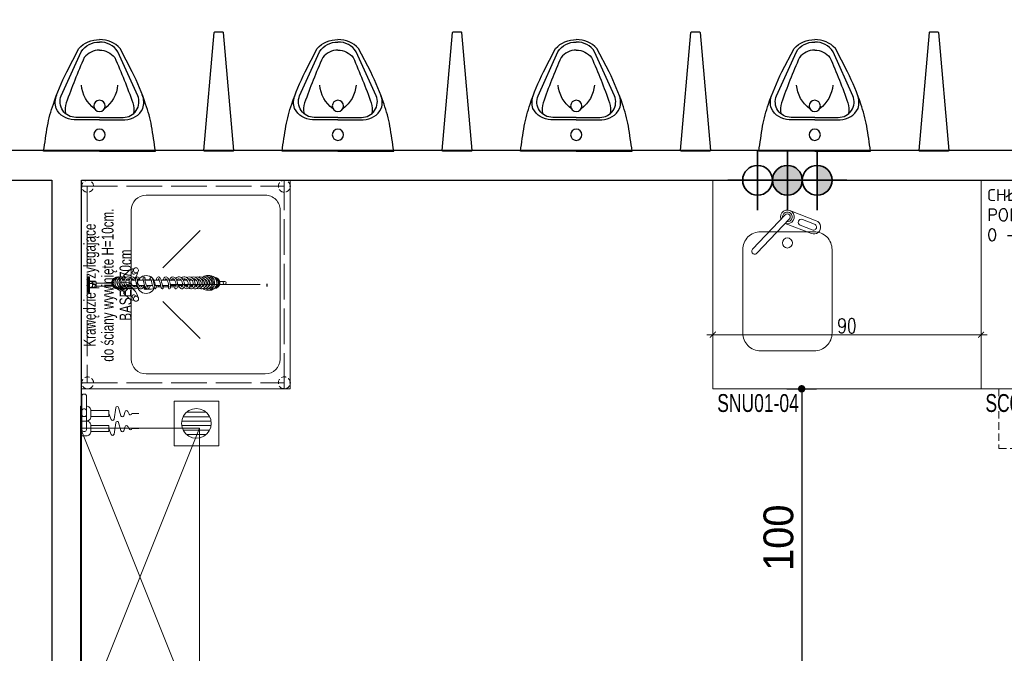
# Model space of a CAD drawing. Header units: millimetres. Extents: x 6161 to 8965, y -9035 to -5431.
# Tile 77 of 256: x 6767 to 7097, y -7177 to -6964. Entities that reach past the tile are written whole.
import ezdxf
from ezdxf.enums import TextEntityAlignment as Align

# ---------------------------------------------------------------- set-up
doc = ezdxf.new("R2010")
doc.units = ezdxf.units.MM
for name, pattern in [('ACAD_ISO02W100', [15, 12, -3]), ('Achse', [2.3, 0, -0.8, 1.5, 0]), ('HIDDEN', [0.375, 0.25, -0.125])]:
    doc.linetypes.add(name, pattern=pattern)
for name, color, linetype, lineweight in [('-AGP1_ARMATURA', 132, 'Continuous', 15), ('CHLODNICTWO', 94, 'Continuous', 20), ('Instalacje elektryczne', 1, 'Continuous', 20), ('Instalacje Wod-Kan', 92, 'Continuous', 35), ('K-ko opis', 7, 'Continuous', 15), ('K-ko sanitarne', 4, 'Continuous', 18), ('K-ko wyposażenie', 143, 'Continuous', 20)]:
    doc.layers.add(name, color=color, linetype=linetype, lineweight=lineweight)
for name, color, linetype in [('Indeksy_urządzeń_gastronomicznych', 242, 'Continuous'), ('Urządzenia', 100, 'Continuous'), ('Wyposazenie Wew - Urzadzenia Sanitarne', 6, 'Continuous'), ('Ściany', 7, 'Continuous')]:
    doc.layers.add(name, color=color, linetype=linetype)
doc.styles.add('Arch-Dim', font='romans.shx', dxfattribs={"width": 0.75})
doc.styles.add('JACEK_07', font='SIMPLEX.SHX', dxfattribs={"width": 0.7})
doc.styles.add('PL_D50', font='GOTHIC.TTF', dxfattribs={"height": 10})
doc.styles.get("Standard").update_dxf_attribs({"font": 'arial.ttf'})
doc.styles.add('text', font='romans.shx')
doc.dimstyles.new('PLANCO D50', dxfattribs={"dimscale": 0.5, "dimtxt": 10, "dimasz": 5, "dimexe": 10, "dimexo": 15, "dimgap": 5, "dimtad": 1, "dimdec": 0, "dimrnd": 0.5, "dimzin": 12, "dimtxsty": 'PL_D50', "dimblk": 'DOT', "dimcen": 1.25, "dimadec": 0, "dimazin": 0, "dimtfac": 1, "dimtdec": 0, "dimtmove": 1, "dimatfit": 3, "dimldrblk": 'DOT', "dimfxl": 0, "dimarcsym": 0})
doc.dimstyles.new('wymiary 10', dxfattribs={"dimscale": 2, "dimtxt": 2.5, "dimasz": 1, "dimexe": 1, "dimexo": 2.5, "dimgap": 0.25, "dimtad": 1, "dimdec": 1, "dimzin": 9, "dimtxsty": 'Arch-Dim', "dimblk": 'ARCHTICK', "dimcen": 1, "dimdle": 1, "dimclrd": 256, "dimclre": 256, "dimclrt": 256, "dimadec": 0, "dimazin": 0, "dimtfac": 1, "dimtdec": 1, "dimtofl": 0, "dimtmove": 1, "dimatfit": 3, "dimldrblk": 'NONE', "dimfxl": 0, "dimtolj": 1, "dimtzin": 0, "dimarcsym": 0})

# ---------------------------------------------------------------- blocks, each defined once
blk = doc.blocks.new('Regał kuchnia REG01')
blk.add_lwpolyline([(0, 0), (100, 0), (100, -40), (0, -40), (0, 0), (100, -40), (100, 0), (0, -40)])
at = {"layer": 'Indeksy_urządzeń_gastronomicznych', "color": 242, "insert": (1.22, -42.53, 0), "char_height": 6, "width": 20.4806, "attachment_point": 1, "style": 'JACEK_07'}
blk.add_mtext('{\\fArial|b0|i0|c238|p34;REG01}', dxfattribs=at)
at = {"layer": 'Urządzenia', "color": 242, "insert": (10.16, -4.39), "char_height": 6, "width": 20.3159, "attachment_point": 5, "style": 'JACEK_07'}
blk.add_mtext('{\\T0.9;100x40}', dxfattribs=at)
blk = doc.blocks.new('1005')
at = {"layer": 'K-ko sanitarne'}
for p, q in [((7045.12, -3106.95), (7039.87, -3106.95)), ((7039.87, -3106.95), (7039.87, -3107.35)), ((7039.87, -3107.35), (7045.12, -3107.35)), ((7039.87, -3107.35), (7039.97, -3107.45)), ((7045.02, -3107.45), (7039.97, -3107.45)), ((7041.54, -3108.45), (7041.54, -3108.55)), ((7041.54, -3108.45), (7041.76, -3108.45)), ((7041.54, -3108.55), (7041.54, -3109.5)), ((7041.7, -3108.05), (7041.7, -3108.45)), ((7041.76, -3108.45), (7042.28, -3108.45)), ((7042.28, -3108.45), (7042.71, -3108.45)), ((7042.5, -3108.55), (7042.5, -3109.5)), ((7042.71, -3108.45), (7043.24, -3108.45)), ((7043.24, -3108.45), (7043.45, -3108.45)), ((7043.3, -3108.45), (7043.3, -3108.05)), ((7043.45, -3108.55), (7043.45, -3108.45)), ((7043.45, -3108.55), (7043.45, -3109.5)), ((7045.02, -3107.45), (7045.12, -3107.35)), ((7045.12, -3107.35), (7045.12, -3106.95)), ((7041.54, -3109.5), (7041.54, -3109.6)), ((7041.76, -3109.6), (7041.54, -3109.6)), ((7042.28, -3109.6), (7041.76, -3109.6)), ((7042, -3109.6), (7042, -3115.16)), ((7042.71, -3109.6), (7042.28, -3109.6)), ((7043.24, -3109.6), (7042.71, -3109.6)), ((7043, -3114.86), (7043, -3109.6)), ((7043.45, -3109.6), (7043.24, -3109.6)), ((7043.45, -3109.6), (7043.45, -3109.5)), ((7039.6, -3118.88), (7037.91, -3120.57)), ((7041.16, -3120.45), (7039.6, -3118.88)), ((7040.63, -3118.42), (7039.88, -3119.16)), ((7041.8, -3118.2), (7041.79, -3118.18)), ((7041.91, -3118.05), (7041.88, -3118.01)), ((7041.94, -3118.08), (7041.91, -3118.05)), ((7041.94, -3118.09), (7041.94, -3118.08)), ((7042.13, -3117.7), (7042.06, -3117.83)), ((7042.16, -3118.69), (7042.15, -3118.68)), ((7042.21, -3118.73), (7042.16, -3118.69)), ((7042.21, -3116.91), (7042.21, -3116.92)), ((7042.21, -3117.63), (7042.21, -3117.92)), ((7042.21, -3118.63), (7042.21, -3119.28)), ((7043.91, -3116.81), (7043.91, -3116.79)), ((7043.91, -3117.75), (7043.91, -3117.46)), ((7044.05, -3117.81), (7043.91, -3117.56)), ((7043.91, -3119.05), (7043.91, -3118.4)), ((7043.93, -3118.42), (7043.91, -3118.43)), ((7044.11, -3117.78), (7044.07, -3117.82)), ((7044.15, -3117.73), (7044.11, -3117.78)), ((7044.13, -3117.81), (7044.11, -3117.84)), ((7044.17, -3117.76), (7044.13, -3117.81)), ((7044.18, -3117.69), (7044.15, -3117.73)), ((7044.2, -3117.72), (7044.17, -3117.76)), ((7044.21, -3117.87), (7044.2, -3117.88)), ((7044.23, -3117.84), (7044.21, -3117.87)), ((7044.26, -3117.79), (7044.23, -3117.84)), ((7044.33, -3117.93), (7044.32, -3117.95)), ((7044.34, -3117.92), (7044.33, -3117.93)), ((7045.11, -3119.16), (7045.05, -3119.1)), ((7045.4, -3118.88), (7045.06, -3119.22)), ((7047.09, -3120.57), (7045.4, -3118.88)), ((7037.9, -3120.59), (7037.21, -3121.82)), ((7037.51, -3122.17), (7037.22, -3121.88)), ((7038.32, -3121.74), (7037.31, -3122.28)), ((7037.41, -3122.13), (7037.37, -3122.17)), ((7038.46, -3123.44), (7039.01, -3122.42)), ((7040.17, -3122.84), (7041.23, -3121.77)), ((7041.67, -3121.18), (7041.71, -3121.22)), ((7041.71, -3121.22), (7041.77, -3121.28)), ((7041.77, -3121.28), (7041.82, -3121.32)), ((7042.15, -3120.62), (7042.15, -3120.82)), ((7042.15, -3121.8), (7042.15, -3121.98)), ((7042.21, -3119.98), (7042.21, -3121.08)), ((7042.21, -3121.76), (7042.21, -3123.33)), ((7043.91, -3120.78), (7043.91, -3119.68)), ((7043.91, -3122.96), (7043.91, -3121.38)), ((7043.91, -3121.92), (7044.15, -3122.17)), ((7044.44, -3121.71), (7044.45, -3121.74)), ((7044.45, -3121.84), (7044.44, -3121.87)), ((7044.45, -3121.74), (7044.46, -3121.76)), ((7044.46, -3121.81), (7044.45, -3121.84)), ((7044.46, -3121.76), (7044.46, -3121.79)), ((7044.46, -3121.79), (7044.46, -3121.81)), ((7045.99, -3122.42), (7046.53, -3123.44)), ((7047.69, -3122.28), (7046.67, -3121.74)), ((7047.78, -3121.82), (7047.1, -3120.59)), ((7047.77, -3121.88), (7047.48, -3122.17)), ((7047.62, -3122.17), (7047.59, -3122.13)), ((7038.86, -3123.52), (7038.57, -3123.23)), ((7038.57, -3123.37), (7038.61, -3123.34)), ((7038.92, -3123.53), (7040.16, -3122.85)), ((7041.5, -3123.62), (7041.5, -3123.78)), ((7041.5, -3125.41), (7041.5, -3125.75)), ((7041.66, -3124.66), (7041.66, -3124.64)), ((7041.67, -3124.68), (7041.66, -3124.66)), ((7041.68, -3124.72), (7041.67, -3124.68)), ((7042.12, -3124.04), (7042.18, -3124.07)), ((7042.15, -3122.68), (7042.15, -3123.26)), ((7042.18, -3124.07), (7042.21, -3124.08)), ((7042.21, -3123.99), (7042.21, -3125.88)), ((7043.91, -3125.46), (7043.91, -3123.55)), ((7044.59, -3122.6), (7044.83, -3122.84)), ((7044.84, -3122.85), (7046.07, -3123.53)), ((7046.42, -3123.23), (7046.13, -3123.52)), ((7046.39, -3123.34), (7046.42, -3123.37)), ((7042.11, -3125.75), (7040.9, -3125.75)), ((7040.9, -3125.75), (7040.9, -3126.23)), ((7040.9, -3126.45), (7040.9, -3128.14)), ((7040.9, -3128.15), (7041.16, -3129.07)), ((7041.11, -3126.05), (7041.21, -3126.03)), ((7041.11, -3126.05), (7041.11, -3126.05)), ((7041.66, -3126.89), (7041.66, -3126.87)), ((7041.67, -3126.9), (7041.66, -3126.89)), ((7042.01, -3128.67), (7042.02, -3128.65)), ((7042.02, -3128.65), (7042.02, -3128.64)), ((7042.21, -3126.51), (7042.21, -3128.58)), ((7043.91, -3128.13), (7043.91, -3126.06)), ((7043.91, -3128.81), (7043.93, -3128.73)), ((7043.91, -3130.85), (7043.91, -3128.73)), ((7044.1, -3127.59), (7044.1, -3126.45)), ((7044.61, -3125.99), (7044.63, -3125.99)), ((7044.63, -3125.99), (7044.63, -3125.99)), ((7045, -3127.92), (7044.98, -3127.89)), ((7041.7, -3130.29), (7041.7, -3131.42)), ((7041.7, -3132.21), (7041.7, -3133.86)), ((7042.21, -3129.2), (7042.21, -3131.31)), ((7042.21, -3131.92), (7042.21, -3133.97)), ((7043.91, -3133.52), (7043.91, -3131.47)), ((7044.47, -3130.55), (7044.46, -3130.56)), ((7041.52, -3134.01), (7041.52, -3134.01)), ((7041.7, -3134.6), (7041.7, -3135.86)), ((7042.21, -3134.57), (7042.21, -3136.46)), ((7043.91, -3136.03), (7043.91, -3134.16)), ((7044.44, -3133), (7044.45, -3133.02)), ((7044.45, -3133.02), (7044.46, -3133.04)), ((7044.46, -3133.04), (7044.46, -3133.06)), ((7044.46, -3133.06), (7044.46, -3133.07)), ((7041.64, -3136.37), (7041.64, -3136.37)), ((7041.66, -3138.37), (7041.67, -3138.35)), ((7041.66, -3138.38), (7041.66, -3138.37)), ((7041.66, -3138.39), (7041.66, -3138.38)), ((7041.66, -3138.4), (7041.66, -3138.39)), ((7041.67, -3138.42), (7041.66, -3138.4)), ((7041.67, -3138.35), (7041.68, -3138.34)), ((7041.68, -3138.43), (7041.67, -3138.42)), ((7041.68, -3138.44), (7041.68, -3138.43)), ((7041.7, -3137.01), (7041.7, -3137.6)), ((7041.7, -3138.31), (7041.7, -3138.45)), ((7042.21, -3137.05), (7042.21, -3138.65)), ((7043.91, -3138.27), (7043.91, -3136.68)), ((7043.91, -3140.2), (7043.91, -3138.93)), ((7041.66, -3140.04), (7041.67, -3140)), ((7041.66, -3140.07), (7041.66, -3140.04)), ((7041.66, -3140.1), (7041.66, -3140.07)), ((7041.67, -3140), (7041.68, -3139.97)), ((7041.7, -3139.92), (7041.7, -3140.21)), ((7041.7, -3141.34), (7041.7, -3141.67)), ((7042.11, -3142.11), (7042.15, -3142.09)), ((7042.15, -3142.09), (7042.21, -3142.06)), ((7042.21, -3139.25), (7042.21, -3140.54)), ((7042.21, -3141.15), (7042.21, -3142.15)), ((7043.91, -3141.87), (7043.91, -3140.88)), ((7043.94, -3141.59), (7043.91, -3141.58)), ((7044.01, -3141.64), (7043.94, -3141.59)), ((7044.1, -3141.69), (7044.01, -3141.64)), ((7041.7, -3142.57), (7041.7, -3142.59)), ((7041.7, -3142.59), (7041.7, -3142.75)), ((7042.18, -3143.47), (7042.11, -3143.5)), ((7042.21, -3143.46), (7042.18, -3143.47)), ((7042.21, -3142.78), (7042.21, -3143.55)), ((7042.21, -3144.18), (7042.21, -3144.76)), ((7042.21, -3145.4), (7042.21, -3145.83)), ((7043.91, -3143.29), (7043.91, -3142.54)), ((7043.91, -3144.53), (7043.91, -3143.99)), ((7043.92, -3144.52), (7043.91, -3144.51)), ((7043.91, -3145.62), (7043.91, -3145.23)), ((7044.25, -3143.81), (7044.22, -3143.79)), ((7044.3, -3143.86), (7044.25, -3143.81)), ((7044.33, -3143.88), (7044.3, -3143.86)), ((7044.36, -3144.92), (7044.37, -3144.94)), ((7044.37, -3144.94), (7044.37, -3144.96)), ((7045, -3144.98), (7045, -3144.96)), ((7045.02, -3145.07), (7045, -3144.98)), ((7040.56, -3147.04), (7040.56, -3147.79)), ((7041.77, -3146.37), (7041.79, -3146.34)), ((7041.79, -3146.34), (7041.82, -3146.29)), ((7041.82, -3146.29), (7041.82, -3146.29)), ((7042.21, -3146.48), (7042.21, -3146.8)), ((7042.21, -3147.46), (7042.21, -3147.72)), ((7042.21, -3148.37), (7042.21, -3148.37)), ((7043.91, -3146.62), (7043.91, -3146.33)), ((7043.91, -3147.54), (7043.91, -3147.32)), ((7043.91, -3148.37), (7043.91, -3148.25)), ((7045.56, -3147.79), (7045.56, -3147.04)), ((7042.56, -3151.19), (7043.06, -3151.19)), ((7042.56, -3151.19), (7042.56, -3152.79)), ((7043.06, -3151.19), (7043.56, -3151.19)), ((7043.56, -3152.79), (7043.56, -3151.19))]:
    blk.add_line(p, q, dxfattribs=at)
blk.add_circle((7043.06, -3152.79), 0.5, dxfattribs=at)
for centre, radius, start, end in [((7041.1, -3108.05), 0.6, 0, 90), ((7042.19, -3109.64), 1.27, 109.857, 120.4576), ((7041.85, -3109.64), 1.27, 59.539, 70.1464), ((7043.14, -3109.64), 1.27, 109.857, 120.4576), ((7042.8, -3109.64), 1.27, 59.539, 70.1464), ((7043.9, -3108.05), 0.6, 90, 180), ((7042.19, -3108.4), 1.27, 239.539, 250.1464), ((7041.85, -3108.4), 1.27, 289.857, 300.4576), ((7043.14, -3108.4), 1.27, 239.539, 250.1464), ((7042.8, -3108.4), 1.27, 289.857, 300.4576), ((7043.06, -3116.86), 2, 359.2956, 182.1222), ((7043.12, -3117.22), 2.06, 129.9189, 184.8881), ((7043.14, -3117.57), 2.08, 118.0806, 187.0235), ((7043.07, -3116.95), 1.99, 358.2677, 150.1774), ((7043.09, -3117.13), 1.97, 356.7293, 130.9714), ((7043.12, -3117.41), 1.93, 354.5154, 120.0698), ((7042.5, -3118.25), 2.1, 133.0559, 190.1501), ((7042.5, -3118.25), 2.1, 133.0559, 190.1501), ((7039.23, -3118.79), 1.45, 343.823, 2.4233), ((7039.78, -3117.57), 1.2, 315, 320.0047), ((7042.5, -3118.25), 1.8, 143.0148, 218.9732), ((7043.1, -3116.99), 2.04, 149.4139, 183.0469), ((7043.17, -3118.08), 2.11, 89.9745, 189.685), ((7043.01, -3118.22), 1.95, 178.2294, 188.3514), ((7043.2, -3118.81), 2.13, 77.0967, 192.7531), ((7043.14, -3117.57), 2.08, 187.0205, 197.2243), ((7043.25, -3119.87), 2.21, 67.0666, 170.3783), ((7043.12, -3117.22), 2.06, 192.0076, 202.4809), ((7043.18, -3118.08), 1.52, 131.9849, 188.9144), ((7043.22, -3119.83), 1.57, 59.0666, 174.5031), ((7043.17, -3118.78), 1.51, 57.506, 158.2629), ((7043.17, -3118.08), 1.51, 214.556, 230.5647), ((7043.1, -3117), 1.44, 217.8485, 224.1226), ((7043.32, -3121.27), 2.29, 61.7104, 124.8145), ((7043.17, -3116.81), 1.54, 221.2185, 228.3027), ((7043.08, -3116.83), 1.42, 222.7894, 230.91), ((7043.14, -3118.02), 1.45, 56.1216, 132.3225), ((7043.21, -3117.82), 1.84, 350.8645, 91.1521), ((7043.33, -3118.42), 1.72, 345.8269, 78.4713), ((7043.18, -3117.75), 1.3, 304.3523, 319.6083), ((7043.26, -3117.8), 1.2, 349.0378, 55.0405), ((7043.32, -3118.45), 1.15, 24.0183, 54.7781), ((7043.54, -3119.26), 0.922, 357.574, 57.4176), ((7043.53, -3119.25), 1.52, 337.2817, 67.6142), ((7043.3, -3118.37), 1.16, 318.4244, 335.7389), ((7043.4, -3118.41), 1.06, 335.4957, 23.6849), ((7043.33, -3118.39), 1.73, 320.9827, 344.8464), ((7043.03, -3118.02), 2.03, 354.2886, 2.6336), ((7037.72, -3123.02), 0.85, 135, 315), ((7037.26, -3121.84), 0.05, 150.9454, 225), ((7037.44, -3122.24), 0.1, 135, 192.1617), ((7037.44, -3122.17), 0.05, 45, 135), ((7037.94, -3120.61), 0.05, 135, 150.9454), ((7038.54, -3122.21), 0.517, 335.6763, 114.3237), ((7043, -3121.06), 1.94, 120.7355, 185.2109), ((7042.99, -3119.76), 1.93, 172.1871, 199.6765), ((7042.41, -3122.63), 1.35, 148.4464, 232.2609), ((7042.78, -3121.02), 1.72, 187.3552, 209.9344), ((7043.41, -3123.36), 2.59, 99.3408, 146.2763), ((7043.04, -3119.76), 1.38, 176.4301, 208.4402), ((7042.98, -3121.03), 1.31, 121.6584, 196.0332), ((7042.53, -3122.62), 0.862, 162.8163, 241.3041), ((7043.17, -3120.68), 2.25, 229.1596, 244.6102), ((7043.21, -3123.07), 1.66, 105.0832, 154.6999), ((7043.14, -3118.8), 1.48, 199.2846, 209.0271), ((7043.19, -3118.74), 2.15, 229.9813, 242.8321), ((7043.12, -3119.71), 1.48, 208.5714, 231.786), ((7043.09, -3120.8), 1.52, 226.1247, 234.3239), ((7043.31, -3121.34), 1.76, 65.3332, 125.6056), ((7043.48, -3123.37), 2.03, 69.4829, 110.2153), ((7043.52, -3123), 2.25, 61.3777, 103.4875), ((7043.3, -3119.07), 1.21, 300.0621, 318.9712), ((7043.19, -3118.23), 1.95, 291.7408, 300.724), ((7043.03, -3118.24), 2.05, 295.4254, 300.8042), ((7043.28, -3119), 1.87, 289.5611, 308.5025), ((7043.33, -3119.87), 1.94, 287.3092, 300.1969), ((7043.72, -3121.48), 0.816, 283.1254, 331.9163), ((7043.65, -3121.4), 1.52, 279.6526, 330.9386), ((7043.79, -3120.36), 0.664, 336.2984, 66.9879), ((7044, -3121.94), 0.499, 26.926, 68.0947), ((7043.64, -3120.26), 0.839, 315.1546, 334.0494), ((7043.81, -3120.36), 1.24, 320.1543, 61.8652), ((7044.19, -3121.78), 0.864, 335.7393, 62.0388), ((7046.46, -3122.21), 0.517, 65.6763, 204.3237), ((7047.05, -3120.61), 0.05, 29.0546, 45), ((7047.55, -3122.17), 0.05, 45, 135), ((7047.55, -3122.24), 0.1, 347.8383, 45), ((7047.74, -3121.84), 0.05, 315, 29.0546), ((7047.27, -3123.02), 0.85, 0, 45), ((7038.5, -3123.3), 0.1, 257.8383, 315), ((7038.57, -3123.3), 0.05, 315, 45), ((7038.9, -3123.49), 0.05, 225, 299.0546), ((7040.13, -3122.8), 0.05, 299.0546, 315), ((7042.23, -3124.69), 1.18, 124.7052, 175.392), ((7042.1, -3124.57), 1.04, 181.4544, 240.056), ((7043.9, -3126.95), 3.99, 94.1321, 125.9213), ((7043.09, -3123.24), 2.69, 235.803, 250.846), ((7042.28, -3124.69), 0.624, 120.0571, 175.6075), ((7042.52, -3124.23), 0.971, 210.0599, 251.3238), ((7043.92, -3127.05), 3.5, 88.8144, 123.8288), ((7044, -3123.26), 1.85, 180, 183.0017), ((7044.75, -3132.34), 6.93, 90.1437, 108.0821), ((7043.92, -3125.03), 2.08, 66.0152, 98.3207), ((7043.7, -3122.08), 1.66, 277.2257, 292.8804), ((7043.77, -3122.46), 1.87, 274.3322, 306.0896), ((7042.5, -3125.75), 1.75, 10.5871, 36.2421), ((7044.02, -3124.69), 1.13, 66.4026, 91.662), ((7044.75, -3125.72), 0.306, 290.8045, 94.0771), ((7044.57, -3123.58), 0.49, 307.54, 66.689), ((7044.86, -3122.8), 0.05, 225, 240.9454), ((7046.09, -3123.49), 0.05, 240.9454, 315), ((7046.42, -3123.3), 0.05, 135, 225), ((7046.49, -3123.3), 0.1, 225, 282.1617), ((7047.27, -3123.02), 0.85, 225, 0), ((7041.18, -3126.34), 0.3, 102.3736, 204.3142), ((7042.5, -3125.75), 1.75, 204.3143, 215.5726), ((7040.95, -3128.14), 0.05, 180, 195.9454), ((7041.71, -3126.89), 0.648, 124.5709, 200.8811), ((7042.14, -3126.51), 1.2, 210.1806, 252.9297), ((7041.87, -3129.67), 0.921, 105.516, 145.8299), ((7041.28, -3126.32), 0.3, 25.2132, 102.3736), ((7043.54, -3129.33), 3.7, 104.7493, 126.3273), ((7047.28, -3144.78), 16.97, 102.7874, 109.493), ((7042.59, -3127.67), 1.22, 108.5388, 139.2642), ((7042.52, -3125.93), 1.29, 228.6318, 255.9362), ((7043.33, -3123.91), 4.05, 247.7037, 253.9361), ((7042.5, -3125.75), 1.05, 238.5908, 254.0454), ((7042.45, -3128.8), 0.455, 121.8338, 158.8961), ((7044.96, -3133.42), 7.44, 92.6522, 111.7676), ((-255927.28, 974199.44), 1012089.03, 285.05989603, 285.06001622), ((7042.4, -3122.65), 5.69, 281.4297, 292.0339), ((7044.14, -3123.2), 2.89, 265.4032, 284.3959), ((7042.5, -3125.75), 1.75, 323.7579, 348.6704), ((7042.09, -3138.72), 11.31, 77.6242, 80.7473), ((7044.43, -3128.46), 0.795, 46.64, 84.0215), ((7044.37, -3127.74), 0.833, 280.3064, 319.9496), ((7044.73, -3128.1), 0.326, 326.7904, 34.5702), ((7041.48, -3129.34), 0.415, 152.5285, 246.059), ((7041.41, -3131.85), 0.345, 94.0901, 187.4308), ((7041.38, -3131.83), 0.318, 191.5181, 248.4957), ((7042.95, -3124.8), 7.51, 257.009, 264.3555), ((7042.83, -3126.6), 3.47, 244.0436, 259.7447), ((7034.95, -3100.7), 31.46, 281.789, 286.0515), ((7035.08, -3101.28), 31.45, 281.825, 286.335), ((7043.07, -3131.93), 2.88, 102.105, 120.0852), ((7042.5, -3130), 0.85, 180, 250.15), ((7043.47, -3123.85), 5.7, 253.5441, 257.1969), ((7043.12, -3128.74), 2.26, 283.6983, 306.3741), ((7043.37, -3132.42), 2.68, 56.9221, 78.3219), ((7043.37, -3132.52), 2.19, 61.25, 75.6034), ((7043.15, -3134.58), 2.65, 54.3817, 73.3092), ((7043.26, -3129.04), 2.52, 285.1857, 310.7002), ((7044.56, -3130.59), 0.497, 313.7794, 57.323), ((7041.38, -3134.25), 0.32, 111.6718, 265.3126), ((7042.01, -3136.37), 2.53, 85.6224, 107.3445), ((7041.82, -3130.33), 4.27, 263.741, 284.4553), ((7041.69, -3130.43), 3.59, 267.2857, 278.0162), ((7041.6, -3128.38), 5.63, 276.0152, 295.5266), ((7041.68, -3128.71), 5.87, 281.8536, 298.2173), ((7043.59, -3133.74), 1.13, 41.3212, 73.8259), ((7043.07, -3136.53), 2.5, 53.684, 70.4677), ((7043.56, -3135.72), 0.98, 25.6275, 69.3138), ((7043.75, -3132.72), 0.793, 290.816, 333.5869), ((7043.93, -3135.37), 0.521, 303.8859, 8.4351), ((7043.96, -3132.87), 1.13, 296.0719, 344.4584), ((7043.8, -3135.28), 1.27, 302.0126, 353.2125), ((7043.98, -3135.42), 1.07, 359.5089, 57.9134), ((7044.29, -3133.07), 0.764, 352.4245, 58.4258), ((7041.52, -3136.46), 0.459, 128.0336, 247.1706), ((7041.76, -3138.39), 0.697, 147.9285, 244.5363), ((7042.34, -3138.93), 1.49, 95.242, 142.2105), ((7042.25, -3137.52), 1.75, 91.2832, 125.3688), ((7042.19, -3134.97), 2.09, 246.1277, 276.4631), ((7042.21, -3134.63), 1.84, 251.9197, 277.9229), ((7042.32, -3138.92), 0.866, 97.404, 137.6793), ((7042.37, -3137.54), 1.13, 232.8137, 273.7663), ((7042.4, -3138.42), 2.05, 95.2688, 104.8061), ((7042.18, -3132.93), 4.12, 273.3661, 303.7138), ((7042.52, -3136.1), 2.57, 268.251, 306.4667), ((7042.31, -3133.31), 3.14, 272.7997, 307.3586), ((7042.48, -3136.07), 3.2, 276.8849, 310.6863), ((7043.51, -3137.58), 0.966, 9.804, 65.32), ((7042.98, -3139.78), 2.28, 54.8037, 65.9885), ((7043.49, -3137.38), 0.964, 304.9572, 357.699), ((7043.47, -3139.27), 0.982, 313.4691, 34.3773), ((7043.6, -3137.56), 1.47, 13.4743, 54.3832), ((7043.7, -3137.45), 1.35, 309.619, 9.7424), ((7043.57, -3139.26), 1.49, 337.0072, 39.0274), ((7042.16, -3140.12), 1.1, 115.553, 178.1838), ((7042.08, -3140.03), 1.02, 183.343, 245.2671), ((7042.21, -3141.53), 1.15, 137.1073, 238.4558), ((7042.37, -3142.82), 1.31, 149.0634, 237.4672), ((7042.5, -3136.99), 2.28, 242.9046, 279.1405), ((7042.69, -3138.75), 2.43, 244.8599, 289.2012), ((7042.17, -3139.96), 0.531, 195.0901, 251.1857), ((7042.33, -3141.59), 0.682, 129.8443, 169.111), ((7042.32, -3141.49), 0.655, 177.6136, 248.77), ((7042.42, -3140.36), 0.837, 104.3456, 152.0871), ((7042.76, -3143.2), 1.86, 107.2552, 125.4147), ((7042.73, -3142.12), 1.95, 105.5474, 116.6787), ((7042.7, -3138.55), 2.03, 249.8177, 315.2878), ((7042.79, -3140.39), 1.86, 247.3792, 303.3469), ((7042.93, -3142.12), 1.53, 280.3146, 358.5259), ((7042.86, -3138.83), 2.31, 285.6784, 334.0837), ((7043.03, -3140.72), 2.04, 290.5935, 354.9031), ((7043.12, -3140.8), 1.33, 301.5527, 11.5226), ((7042.91, -3141.19), 2.29, 48.2584, 64.0216), ((7043.01, -3141.04), 1.52, 42.7824, 53.7868), ((7043, -3142.29), 1.49, 32.5222, 52.2456), ((7043.09, -3142.2), 1.96, 301.6294, 21.0093), ((7042.94, -3142.37), 2.18, 45.7759, 52.1101), ((7043.36, -3140.83), 1.7, 357.6593, 28.4277), ((7042.52, -3143.95), 1.46, 156.3271, 245.2776), ((7042.67, -3145.92), 1.61, 162.8949, 249.5364), ((7042.63, -3144.97), 1.57, 160.8334, 251.1616), ((7042.77, -3140.63), 2.21, 238.1749, 295.975), ((7042.35, -3142.81), 0.694, 159.7965, 227.2672), ((7042.75, -3144.17), 1.77, 120.7511, 127.9092), ((7042.53, -3143.93), 0.876, 179.2896, 235.0262), ((7042.85, -3142.06), 2.21, 237.5905, 305.1951), ((7042.63, -3144.94), 0.976, 190.9219, 233.7727), ((7042.71, -3145.98), 1.06, 138.5582, 149.526), ((7042.83, -3147.02), 1.85, 115.1365, 123.4972), ((7042.74, -3145.1), 1.12, 123.0449, 144.4974), ((7042.83, -3142.22), 1.45, 229.2839, 284.7644), ((7042.87, -3146.2), 1.94, 109.8975, 120.0943), ((7042.75, -3144.16), 1.17, 117.8484, 136.1888), ((7042.86, -3143.36), 2.14, 243.6426, 300.5832), ((7042.89, -3143.33), 1.57, 236.9074, 350.0242), ((7042.91, -3144.44), 1.55, 236.261, 343.3998), ((7042.9, -3145.43), 2.15, 248.2448, 9.6207), ((7042.88, -3144.4), 2.18, 249.7327, 356.1189), ((7042.95, -3144.54), 2.13, 51.5227, 63.1793), ((7042.91, -3145.5), 1.56, 44.0307, 50.305), ((7042.87, -3146.44), 1.61, 39.4132, 49.3523), ((7043.02, -3143.4), 2.03, 297.3927, 17.442), ((7043, -3143.43), 1.47, 26.0132, 42.0966), ((7042.99, -3144.48), 1.47, 21.9556, 29.5727), ((7043.05, -3144.47), 2.01, 357.769, 15.6532), ((7042.7, -3146.82), 1.63, 164.1287, 253.6518), ((7042.71, -3145.87), 1.06, 199.3844, 235.1769), ((7042.76, -3146.75), 1.12, 204.6149, 238.6124), ((7042.92, -3145.44), 1.54, 237.5951, 337.3517), ((7043.06, -3149.29), 1.9, 116.5764, 120.3626), ((7042.93, -3146.36), 1.53, 240.8661, 332.7757), ((7043.06, -3149.29), 1.8, 118.1854, 118.8206), ((7042.91, -3146.35), 2.14, 251.612, 11.8305), ((7043.05, -3147.03), 0.853, 213.3431, 270.2982), ((7043.05, -3146.91), 0.882, 224.192, 270.476), ((7043.06, -3147.04), 0.849, 269.6034, 338.4193), ((7043.08, -3146.93), 0.855, 268.8504, 329.4903), ((7043.06, -3149.29), 1.4, 49.957, 52.6067), ((7043.06, -3149.29), 1.4, 45.9604, 49.957), ((7043.06, -3149.29), 1.5, 45.6057, 48.612), ((7043.06, -3149.29), 1.55, 45.5409, 48.0654), ((7043.06, -3149.29), 1.8, 46.1036, 46.4497), ((7043.06, -3149.29), 1.9, 180.8901, 270), ((7043.06, -3149.29), 1.8, 184.3935, 355.6065), ((7043.06, -3149.29), 1.55, 194.1879, 345.8121), ((7043.06, -3149.29), 1.5, 196.3996, 343.6004), ((7043.06, -3149.29), 1.4, 201.1882, 338.8118), ((7043.06, -3149.29), 1.25, 209.6443, 239.328), ((7043.06, -3149.29), 1.1, 220.6816, 221.6978), ((7043.06, -3149.8), 0.85, 194.1018, 345.8876), ((7043.06, -3149.29), 1.9, 270, 359.1099), ((7043.06, -3149.29), 1.25, 300.654, 330.3557), ((7043.06, -3149.29), 1.1, 318.3035, 319.3184)]:
    blk.add_arc(centre, radius, start, end, dxfattribs=at)
for centre, major_axis, ratio, start_param, end_param in [((7037.72, -3123.02), (0.601, -0.601), 0.965926, 2.857899, 3.141593), ((7037.72, -3123.02), (0.601, -0.601), 0.965926, 1.570796, 2.857899), ((7047.27, -3123.02), (0.601, 0.601), 0.965926, 0.283694, 1.570796), ((7047.27, -3123.02), (0.601, 0.601), 0.965926, 6.283185, 6.566879), ((7037.72, -3123.02), (0.601, -0.601), 0.965926, 0.283694, 1.570796), ((7037.72, -3123.02), (0.601, -0.601), 0.965926, 6.283185, 6.566879), ((7047.27, -3123.02), (0.601, 0.601), 0.965926, 1.570796, 2.857899), ((7047.27, -3123.02), (0.601, 0.601), 0.965926, 2.857899, 3.141593), ((7042.5, -3130), (0.85, 0), 0.965926, 2.988052, 3.141593), ((7042.5, -3130), (0.85, 0), 0.965926, 1.917244, 2.236991), ((7043.06, -3147.04), (2.5, 0), 0.939693, 2.433171, 2.473064), ((7043.06, -3147.04), (2.1, 0), 0.939693, 2.090609, 2.211714), ((7043.06, -3147.04), (2.1, 0), 0.939693, 1.154104, 1.159011), ((7043.06, -3147.04), (2.1, 0), 0.939693, 1.127401, 1.154104), ((7043.06, -3147.21), (-2.1, 0), 0.939693, 4.21387, 4.295696), ((7043.06, -3147.04), (2.5, 0), 0.939693, 2.473064, 3.141593), ((7043.06, -3147.04), (2.5, 0), 0.939693, 3.141593, 6.283185), ((7043.06, -3147.79), (-2.5, 0), 0.939693, 0, 3.141593), ((7043.06, -3147.04), (2.1, 0), 0.939693, 2.761547, 3.141593), ((7043.06, -3147.21), (-2.1, 0), 0.939693, 5.931483, 6.239842), ((7043.06, -3147.04), (2.1, 0), 0.939693, 3.141593, 4.712389), ((7043.06, -3147.21), (-1.5, 0), 0.939693, 5.610952, 5.69661), ((7043.06, -3147.79), (-1.5, 0), 0.939693, 5.315003, 5.420653), ((7043.06, -3147.21), (-1.5, 0), 0.939693, 0.973359, 2.582071), ((7043.06, -3147.04), (2.1, 0), 0.939693, 4.712389, 6.283185), ((7043.06, -3147.21), (-1.5, 0), 0.939693, 3.848527, 3.933446), ((7043.06, -3147.04), (2.5, 0), 0.939693, 0, 0.648059), ((7043.06, -3147.21), (-2.1, 0), 0.939693, 3.184936, 3.466633), ((7043.06, -3147.04), (2.1, 0), 0.939693, 0, 0.312181)]:
    blk.add_ellipse(centre, major_axis=major_axis, ratio=ratio, start_param=start_param, end_param=end_param, dxfattribs=at)
blk = doc.blocks.new('1046')
at = {"layer": 'K-ko sanitarne'}
for p, q in [((2486.87, 2976.35), (2436.87, 2976.35)), ((2431.87, 2971.35), (2431.87, 2931.35)), ((2491.87, 2931.35), (2491.87, 2971.35)), ((2436.87, 2926.35), (2486.87, 2926.35))]:
    blk.add_line(p, q, dxfattribs=at)
at = {"layer": 'K-ko sanitarne', "linetype": 'Continuous'}
for p, q in [((2456.22, 2965.69), (2443.71, 2953.19)), ((2467.53, 2965.69), (2480.03, 2953.19)), ((2461.87, 2963.35), (2461.87, 2933.03))]:
    blk.add_line(p, q, dxfattribs=at)
at = {"layer": 'K-ko sanitarne', "color": 0}
blk.add_circle((2461.87, 2971.35), 3, dxfattribs=at)
at = {"layer": 'K-ko sanitarne'}
for centre, start, end in [((2436.87, 2971.35), 90, 180), ((2486.87, 2971.35), 0, 90), ((2436.87, 2931.35), 180, 270), ((2486.87, 2931.35), 270, 0)]:
    blk.add_arc(centre, 5, start, end, dxfattribs=at)
at = {"layer": 'K-ko wyposażenie', "color": 253, "linetype": 'ACAD_ISO02W100'}
for p, q in [((2428.87, 2992.97), (2428.87, 2924.97)), ((2494.87, 2991.17), (2428.87, 2991.17)), ((2494.87, 2992.97), (2494.87, 2924.97))]:
    blk.add_line(p, q, dxfattribs=at)
at = {"layer": 'K-ko wyposażenie', "linetype": 'Continuous', "ltscale": 0.5}
blk.add_lwpolyline([(2496.87, 2992.97), (2496.87, 2922.97), (2426.87, 2922.97), (2426.87, 2992.97)], close=True, dxfattribs=at)
at = {"layer": 'K-ko wyposażenie', "color": 253, "linetype": 'ACAD_ISO02W100'}
blk.add_lwpolyline([(2426.87, 2924.97), (2496.87, 2924.97)], dxfattribs=at)
at = {"layer": 'K-ko wyposażenie', "color": 0, "linetype": 'Achse'}
for centre in [(2428.87, 2990.97), (2494.87, 2990.97), (2428.88, 2924.97), (2494.87, 2924.97)]:
    blk.add_circle(centre, 2, dxfattribs=at)
at = {"layer": 'K-ko sanitarne', "color": 0}
blk.add_blockref('1005', (-4580.62, 6097.75), dxfattribs=at)
at = {"layer": 'K-ko opis', "color": 7, "width": 0.7, "flags": 12}
for p in [(2461.68, 2990.25), (2461.68, 2984.25), (2461.68, 2978.25), (2461.68, 2931.21)]:
    blk.add_attdef('OPIS_90', text='', height=4, dxfattribs=at).set_placement(p, align=Align.MIDDLE_CENTER)
blk = doc.blocks.new('złączka')
at = {"flags": 128}
for points in [[(-9.5, 0), (-10.33, 2.01, 0.763382), (-11.29, 1.89), (-11.84, -1.94, -0.812896), (-12.82, -2.01), (-13.57, 0.74, 0.742851), (-14.53, 0.76), (-14.99, -0.64, -0.673417), (-15.92, -0.71), (-16.34, 0.16, 0.705472), (-17.28, 0.05), (-17.29, 0), (-19.56, 0)], [(-2, -2.5, -0.414214), (-3.5, -1), (-3.5, 1, -0.414214), (-2, 2.5), (0, 2.5), (0, -2.5), (-0.5, -2.5)]]:
    blk.add_lwpolyline(points, format="xyb", dxfattribs=at)
blk.add_lwpolyline([(-3.5, 1), (-3.5, -1), (-9.5, -1), (-9.5, 1)], close=True, dxfattribs=at)
blk.add_lwpolyline([(-1.5, 1), (-1, 1, -0.414214), (-0.5, 0.5), (-0.5, -6.04, -0.414214), (-1, -6.54), (-1.5, -6.54, -0.414214), (-2, -6.04), (-2, 0.5, -0.414214)], format="xyb", close=True, dxfattribs=at)
blk = doc.blocks.new('K')
for p, q in [((14863.09, -7724.83), (14863.09, -7709.83)), ((14863.09, -7709.83), (14878.09, -7709.83)), ((14878.09, -7709.83), (14878.09, -7724.83)), ((14866.26, -7714.83), (14865.76, -7716.04)), ((14866.16, -7715.08), (14875.03, -7715.08)), ((14867.06, -7713.8), (14866.26, -7714.83)), ((14868.09, -7713), (14867.06, -7713.8)), ((14873.85, -7713.58), (14867.34, -7713.58)), ((14869.3, -7712.5), (14868.09, -7713)), ((14870.59, -7712.33), (14869.3, -7712.5)), ((14871.89, -7712.5), (14870.59, -7712.33)), ((14873.09, -7713), (14871.89, -7712.5)), ((14874.13, -7713.8), (14873.09, -7713)), ((14874.92, -7714.83), (14874.13, -7713.8)), ((14875.42, -7716.04), (14874.92, -7714.83)), ((14865.76, -7716.04), (14865.59, -7717.33)), ((14865.59, -7717.33), (14865.76, -7718.63)), ((14875.49, -7716.58), (14865.69, -7716.58)), ((14865.69, -7718.08), (14875.49, -7718.08)), ((14875.59, -7717.33), (14875.42, -7716.04)), ((14875.42, -7718.63), (14875.59, -7717.33)), ((14865.76, -7718.63), (14866.26, -7719.83)), ((14875.03, -7719.58), (14866.16, -7719.58)), ((14866.26, -7719.83), (14867.06, -7720.87)), ((14867.06, -7720.87), (14868.09, -7721.66)), ((14867.34, -7721.08), (14873.85, -7721.08)), ((14868.09, -7721.66), (14869.3, -7722.16)), ((14871.89, -7722.16), (14873.09, -7721.66)), ((14873.09, -7721.66), (14874.13, -7720.87)), ((14874.13, -7720.87), (14874.92, -7719.83)), ((14874.92, -7719.83), (14875.42, -7718.63)), ((14878.09, -7724.83), (14863.09, -7724.83)), ((14869.3, -7722.16), (14870.59, -7722.33)), ((14870.59, -7722.33), (14871.89, -7722.16))]:
    blk.add_line(p, q)
blk = doc.blocks.new('Pisuar_NOVA_PRO_Alex_66000')
for points in [[(0, 0), (-18.75, 0, 0.003383), (-17.47, -8.41, 0.038537), (-15.48, -15.79, 0.0339), (-11.01, -26.57), (-6.93, -34.43, 0.227531), (0, -37.43, 1.59566)], [(0, 0), (18.75, 0, -0.003383), (17.47, -8.41, -0.038537), (15.48, -15.79, -0.0339), (11.01, -26.57), (6.93, -34.43, -0.227531), (0, -37.43, -1.59566)], [(0, -10.56), (-8.53, -10.56, 0.286387), (-14.54, -14.31, 0.174001), (-14.36, -18.91, 0.834558)], [(0, -11.31), (-7.93, -11.31, 0.532569), (-12.84, -18.61), (-6.15, -33.39, 0.272416), (0, -36.58, 5.282291)], [(0, -33.91, -0.229597), (-5.11, -31.43, -0.019476), (-11.17, -16.18, -0.130671), (-11.37, -12.58, -10.816378)], [(0, -10.56), (8.53, -10.56, -0.286387), (14.54, -14.31, -0.174001), (14.36, -18.91, -0.834558)], [(0, -11.31), (7.93, -11.31, -0.532569), (12.84, -18.61), (6.15, -33.39, -0.272416), (0, -36.58, -5.282291)], [(0, -33.91, 0.229597), (5.11, -31.43, 0.019476), (11.17, -16.18, 0.130671), (11.37, -12.58, 10.816378)]]:
    blk.add_lwpolyline(points, format="xyb")
for centre in [(0, -5.5), (0, -15.18)]:
    blk.add_circle(centre, 1.9)
for centre, start, end in [((4.73, -23.01), 126.012, 175.6249), ((-4.73, -23.01), 4.3751, 53.988)]:
    blk.add_arc(centre, 10.84, start, end)
blk = doc.blocks.new('Przegroda Koło NOVA PRO')
blk.add_lwpolyline([(-4.98, -0.22), (-1.52, -39.82, 0.388875), (-1.32, -40), (1.32, -40, 0.388875), (1.52, -39.82), (4.98, -0.22, 0.440014), (4.78, 0), (-4.78, 0, 0.440014)], format="xyb", close=True)
blk = doc.blocks.new('_ArchTick')
at = {"color": 0, "linetype": 'ByBlock', "const_width": 0.15}
blk.add_lwpolyline([(-0.5, -0.5), (0.5, 0.5)], dxfattribs=at)
blk = doc.blocks.new('*D739')
at = {"lineweight": -2, "transparency": 16777216}
for p, q in [((-2, -51.84), (92, -51.84)), ((0, -65), (0, -49.84)), ((90, -65), (90, -49.84))]:
    blk.add_line(p, q, dxfattribs=at)
at = {"layer": 'Defpoints', "color": 0, "transparency": 16777216}
for p in [(90, -51.84), (0, -70), (90, -70)]:
    blk.add_point(p, dxfattribs=at)
at = {"lineweight": -2, "transparency": 16777216, "xscale": 2, "yscale": 2, "zscale": 2, "rotation": 180}
blk.add_blockref('_ArchTick', (0, -51.84), dxfattribs=at)
at = {"lineweight": -2, "transparency": 16777216, "xscale": 2, "yscale": 2, "zscale": 2}
blk.add_blockref('_ArchTick', (90, -51.84), dxfattribs=at)
at = {"transparency": 16777216, "insert": (45, -48.84), "char_height": 5, "attachment_point": 5, "style": 'Arch-Dim'}
blk.add_mtext('\\A1;90', dxfattribs=at)
blk = doc.blocks.new('_None', base_point=(2.5, 0))
blk = doc.blocks.new('Woda_ciepla')
for p, q in [((0, -10), (0, 10)), ((0, 0), (0, 10)), ((10, 0), (-10, 0))]:
    blk.add_line(p, q)
blk.add_circle((0, 0), 5)
blk = doc.blocks.new('Odplyw_wody')
blk.add_hatch(color=256).paths.add_polyline_path([(0, 5, -1), (0, -5, -1)])
for p, q in [((0, -10), (0, 10)), ((10, 0), (-10, 0))]:
    blk.add_line(p, q)
blk.add_circle((0, 0), 5)
blk = doc.blocks.new('Woda_zimna')
blk.add_hatch(color=256).paths.add_polyline_path([(0, 5, -0.414214), (5, 0), (-5, 0, -0.414214)])
for p, q in [((0, -10), (0, 10)), ((10, 0), (-10, 0))]:
    blk.add_line(p, q)
blk.add_circle((0, 0), 5)
blk = doc.blocks.new('gn-230')
at = {"layer": 'Instalacje elektryczne'}
for p, q in [((-4, 0), (-19.8, 0)), ((-15.65, -3.75), (-8.15, 3.75))]:
    blk.add_line(p, q, dxfattribs=at)
at = {"layer": 'Instalacje elektryczne', "lineweight": 30}
blk.add_lwpolyline([(-4, -4), (0, -4), (0, 4), (-4, 4)], close=True, dxfattribs=at)
at = {"layer": 'Instalacje elektryczne'}
blk.add_arc((-29.8, 0), 10, 270, 90, dxfattribs=at)
blk = doc.blocks.new('*U803')
blk.add_lwpolyline([(0, 0), (0, -70), (90, -70), (90, 0), (0, 0)], close=True)
at = {"linetype": 'HIDDEN', "ltscale": 10}
for points in [[(6, -70), (6, -90), (44, -90), (44, -70)], [(46, -70), (46, -90), (84, -90), (84, -70)]]:
    blk.add_lwpolyline(points, dxfattribs=at)
at = {"layer": 'Instalacje elektryczne'}
blk.add_lwpolyline([(67.1, 0), (73.35, 10.83), (94.52, 10.83)], dxfattribs=at)
at = {"layer": 'Instalacje elektryczne', "xscale": 0.5, "yscale": 0.5, "zscale": 0.5, "rotation": 90}
blk.add_blockref('gn-230', (67.1, 0), dxfattribs=at)
at = {"color": 242, "insert": (2, -2.95), "char_height": 5, "width": 58.8906, "attachment_point": 1, "style": 'text'}
blk.add_mtext('{\\H0.8x;CHŁODZIARKA PODBLATOWA\\P0 - +6%%DC}', dxfattribs=at)
at = {"layer": 'Indeksy_urządzeń_gastronomicznych', "color": 242, "insert": (1.46, -71.77), "char_height": 6, "width": 20.4806, "attachment_point": 1, "style": 'JACEK_07'}
blk.add_mtext('{\\fArial|b0|i0|c238|p34;SC02}', dxfattribs=at)
at = {"layer": 'Instalacje elektryczne', "insert": (74.46, 16.39), "char_height": 4, "width": 32.4538, "attachment_point": 1}
blk.add_mtext('230V\\PH=10cm', dxfattribs=at)
blk = doc.blocks.new('_Dot')
at = {"color": 0, "linetype": 'ByBlock', "lineweight": -2}
blk.add_line((-0.5, 0), (-1, 0), dxfattribs=at)
at = {"color": 0, "linetype": 'ByBlock', "const_width": 0.5}
blk.add_lwpolyline([(-0.25, 0, 1), (0.25, 0, 1)], format="xyb", close=True, dxfattribs=at)
blk = doc.blocks.new('*D639')
at = {"color": 0, "lineweight": -2, "transparency": 16777216}
for p, q in [((7024.48, -7088.32), (7034.48, -7088.32)), ((7029.48, -7090.82), (7029.48, -7185.83)), ((7024.48, -7188.33), (7034.48, -7188.33))]:
    blk.add_line(p, q, dxfattribs=at)
at = {"layer": 'Defpoints', "color": 0, "transparency": 16777216}
for p in [(6999.68, -7088.32), (6999.68, -7188.33), (7029.48, -7188.33)]:
    blk.add_point(p, dxfattribs=at)
at = {"color": 0, "lineweight": -2, "transparency": 16777216, "xscale": 2.5, "yscale": 2.5, "zscale": 2.5}
for p, rotation in [((7029.48, -7088.32), 90), ((7029.48, -7188.33), 270)]:
    blk.add_blockref('_Dot', p, dxfattribs=dict(at, rotation=rotation))
at = {"color": 0, "transparency": 16777216, "insert": (7021.73, -7138.32), "char_height": 10, "attachment_point": 5, "rotation": 90, "style": 'PL_D50'}
blk.add_mtext('100', dxfattribs=at)
blk = doc.blocks.new('*U350')
for p, q in [((24.29, -11.61), (13.33, -23.15)), ((25.71, -12.97), (14.76, -24.51)), ((34.71, -13.59), (25.82, -10.15)), ((34.13, -14.69), (30.04, -13.11)), ((33.06, -17.86), (24.29, -14.47)), ((33.37, -16.65), (29.28, -15.07))]:
    blk.add_line(p, q)
blk.add_lwpolyline([(0, 0), (90, 0), (90, -70), (0, -70)], close=True)
blk.add_lwpolyline([(16, -17.26), (34, -17.26, -0.414214), (40, -23.26), (40, -51.26, -0.414214), (34, -57.26), (16, -57.26, -0.414214), (10, -51.26), (10, -23.26, -0.414214)], format="xyb", close=True)
blk.add_circle((25, -21.04), 1.69)
for centre, radius, start, end in [((25, -12.29), 2.29, 251.9178, 201.0494), ((25, -12.29), 1.62, 263.7549, 189.2123), ((25, -12.29), 0.983, 316.4836, 136.4836), ((29.66, -14.09), 1.05, 68.8835, 248.8835), ((33.89, -15.72), 2.29, 248.8831, 68.8835), ((33.75, -15.67), 1.05, 248.8831, 68.8835), ((14.04, -23.83), 0.983, 136.4836, 316.4836)]:
    blk.add_arc(centre, radius, start, end)
at = {"layer": 'Instalacje Wod-Kan', "rotation": 270}
for name, p in [('Woda_ciepla', (15, 0)), ('Odplyw_wody', (25, 0)), ('Woda_zimna', (35, 0))]:
    blk.add_blockref(name, p, dxfattribs=at)
at = {"layer": 'Indeksy_urządzeń_gastronomicznych', "color": 242, "insert": (1.46, -71.77), "char_height": 6, "width": 20.4806, "attachment_point": 1, "style": 'JACEK_07'}
blk.add_mtext('{\\fArial|b0|i0|c238|p34;SNU01-04}', dxfattribs=at)
dim = blk.add_linear_dim(base=(90, -51.84), p1=(0, -70), p2=(90, -70), dimstyle='wymiary 10')
dim.commit()
dim.dimension.update_dxf_attribs({"geometry": '*D739', "text_midpoint": (45, -48.84)})

msp = doc.modelspace()

# ---------------------------------------------------------------- linework, layer by layer
at = {"layer": 'Ściany'}
for points in [[(7339.03, -6603.82), (7339.03, -7008.32), (6758.85, -7008.32)], [(6588.83, -7205.32), (6787.85, -7205.32), (6787.85, -7018.32), (7799.67, -7018.32), (7799.67, -7368.32), (7809.68, -7368.32), (7809.67, -6975.74), (8273.24, -6975.74)], [(6518.83, -7018.32), (6777.85, -7018.32), (6777.85, -7195.32), (6518.83, -7195.32)]]:
    msp.add_lwpolyline(points, dxfattribs=at)

# ---------------------------------------------------------------- block references
at = {"layer": '-AGP1_ARMATURA'}
for name, p, rotation in [('złączka', (6787.45, -7096.63), 179.9999999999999), ('K', (21696.95, -14817.27), 180), ('złączka', (6787.45, -7101.63), 179.9999999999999)]:
    msp.add_blockref(name, p, dxfattribs=dict(at, rotation=rotation))
at = {"layer": 'CHLODNICTWO'}
for name, p in [('*U803', (7089.68, -7018.32)), ('*U350', (6999.68, -7018.32))]:
    msp.add_blockref(name, p, dxfattribs=at)
ref = msp.add_blockref('1046', (9780.82, -9515.19), dxfattribs=dict(at, rotation=90.00000000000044))
ref.add_attrib('OPIS_90', '-', dxfattribs={"layer": 'K-ko opis', "color": 7, "height": 4, "rotation": 90, "width": 0.7}).set_placement((6849.61, -7053.51), align=Align.MIDDLE_CENTER)
ref.add_attrib('OPIS_90', 'Krawędzie przylegające', dxfattribs={"layer": 'K-ko opis', "color": 7, "height": 4, "rotation": 90, "width": 0.7}).set_placement((6790.57, -7053.51), align=Align.MIDDLE_CENTER)
ref.add_attrib('OPIS_90', 'BASEN 70cm', dxfattribs={"layer": 'K-ko opis', "color": 7, "height": 4, "rotation": 90, "width": 0.7}).set_placement((6802.57, -7053.51), align=Align.MIDDLE_CENTER)
ref.add_attrib('OPIS_90', 'do ściany wywinięte H=10cm.', dxfattribs={"layer": 'K-ko opis', "color": 7, "height": 4, "rotation": 90, "width": 0.7}).set_placement((6796.57, -7053.51), align=Align.MIDDLE_CENTER)
at = {"layer": 'CHLODNICTWO', "rotation": 90}
msp.add_blockref('Regał kuchnia REG01', (6787.45, -7201.5), dxfattribs=at)
at = {"layer": 'Wyposazenie Wew - Urzadzenia Sanitarne', "xscale": -1, "rotation": 180}
for name, p in [('Pisuar_NOVA_PRO_Alex_66000', (6793.85, -7008.53)), ('Przegroda Koło NOVA PRO', (6833.85, -7008.53)), ('Pisuar_NOVA_PRO_Alex_66000', (6873.85, -7008.53)), ('Przegroda Koło NOVA PRO', (6913.85, -7008.53)), ('Pisuar_NOVA_PRO_Alex_66000', (6953.85, -7008.53)), ('Przegroda Koło NOVA PRO', (6993.85, -7008.53)), ('Pisuar_NOVA_PRO_Alex_66000', (7033.85, -7008.53)), ('Przegroda Koło NOVA PRO', (7073.85, -7008.53))]:
    msp.add_blockref(name, p, dxfattribs=at)

# ---------------------------------------------------------------- dimensions: what is measured, and where the dimension line sits
dim = msp.add_linear_dim(base=(7029.48, -7188.33), p1=(6999.68, -7088.32), p2=(6999.68, -7188.33), angle=90, dimstyle='PLANCO D50')
dim.commit()
dim.dimension.update_dxf_attribs({"geometry": '*D639', "text_midpoint": (7021.73, -7138.32)})

doc.saveas('drawing.dxf')
